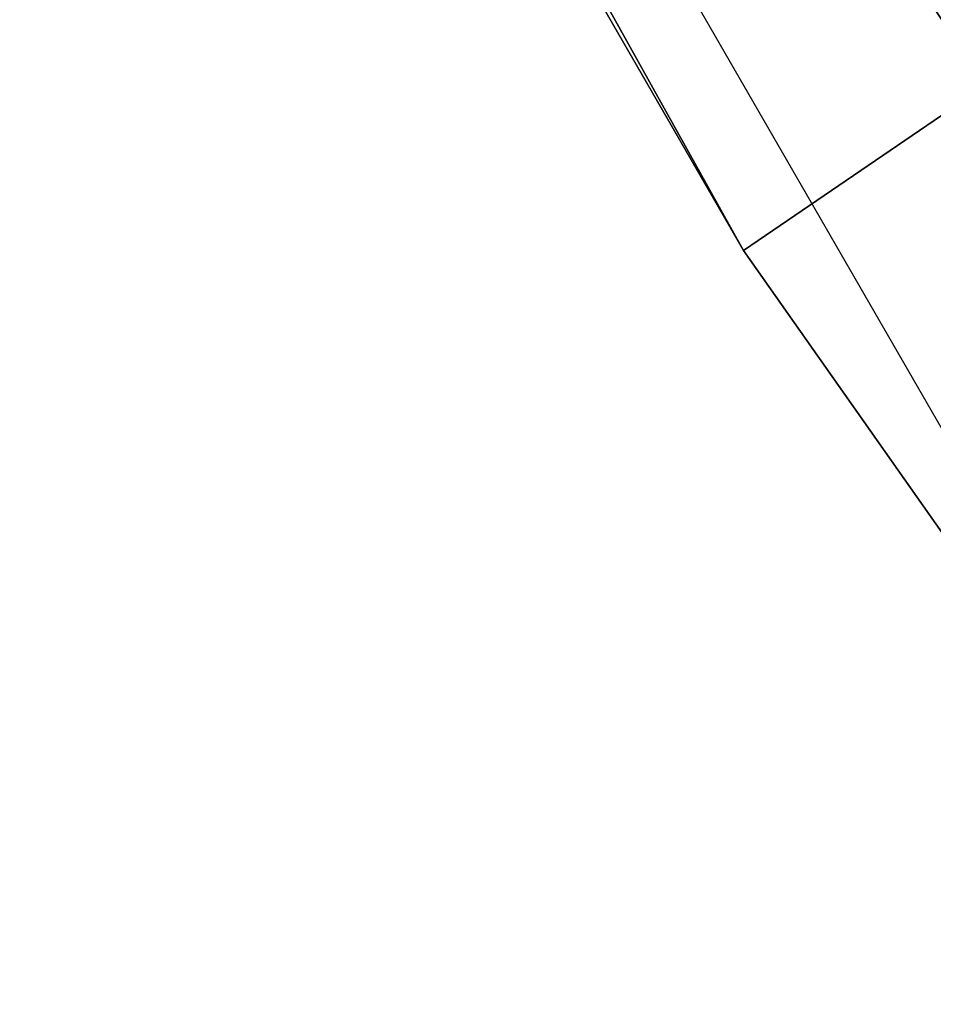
# Model space of a CAD drawing. Extents: x 0 to 712, y 0 to 712.
# Tile 218 of 256: x 237.509 to 237.983, y 292.625 to 293.137. Entities that reach past the tile are written whole.
import ezdxf

# ---------------------------------------------------------------- set-up
doc = ezdxf.new("R2010")
doc.units = 0
doc.header["$LTSCALE"] = 25.4
doc.layers.get('0').update_dxf_attribs({"color": 13, "linetype": 'CONTINUOUS'})

# ---------------------------------------------------------------- blocks, each defined once
blk = doc.blocks.new('GRUPUJ_12')
at = {"color": 0}
mesh = blk.add_polyface(dxfattribs=at)
corners = [(236.34088, 291.1865, 401.84665), (234.94397, 293.69183, 341.84665), (236.61642, 290.79505, 341.84665), (235.1452, 293.25748, 401.84665)]
mesh.append_faces([[corners[k] for k in face] for face in [(0, 1, 2), (1, 0, 3)]], dxfattribs={"vtx0": -1, "color": 0})
mesh = blk.add_polyface(dxfattribs=at)
corners = [(236.82489, 291.51648, 403.26089), (235.28235, 293.32353, 402.61203), (236.46667, 291.27226, 402.61203), (235.67297, 293.51164, 403.26089)]
mesh.append_faces([[corners[k] for k in face] for face in [(0, 1, 2), (1, 0, 3)]], dxfattribs={"vtx0": -1, "color": 0})
mesh = blk.add_polyface(dxfattribs=at)
corners = [(236.46667, 291.27226, 402.61203), (235.1452, 293.25748, 401.84665), (236.34088, 291.1865, 401.84665), (235.28235, 293.32353, 402.61203)]
mesh.append_faces([[corners[k] for k in face] for face in [(0, 1, 2), (1, 0, 3)]], dxfattribs={"vtx0": -1, "color": 0})
mesh = blk.add_polyface(dxfattribs=at)
corners = [(236.46667, 291.27226, 402.61203), (236.34088, 291.1865, 401.84665), (236.61642, 290.79505, 401.84665)]
mesh.append_faces([[corners[k] for k in face] for face in [(0, 1, 2)]], dxfattribs={"color": 0})
mesh = blk.add_polyface(dxfattribs=at)
corners = [(236.34088, 291.1865, 401.84665), (236.61642, 290.79505, 341.84665), (236.61642, 290.79505, 401.84665)]
mesh.append_faces([[corners[k] for k in face] for face in [(0, 1, 2)]], dxfattribs={"color": 0})
blk = doc.blocks.new('CRISTAL-L-7631-7630_STL')
at = {"color": 8}
blk.add_blockref('GRUPUJ_12', (146.53418, -354.22995, 165.37241), dxfattribs=at)
blk = doc.blocks.new('GRUPUJ_11')
at = {"color": 0}
blk.add_blockref('CRISTAL-L-7631-7630_STL', (-144.99028, 356.0603, -7.21906), dxfattribs=at)

msp = doc.modelspace()

# ---------------------------------------------------------------- block references
at = {"color": 0}
msp.add_blockref('GRUPUJ_11', (0, 0), dxfattribs=at)

doc.saveas('drawing.dxf')
